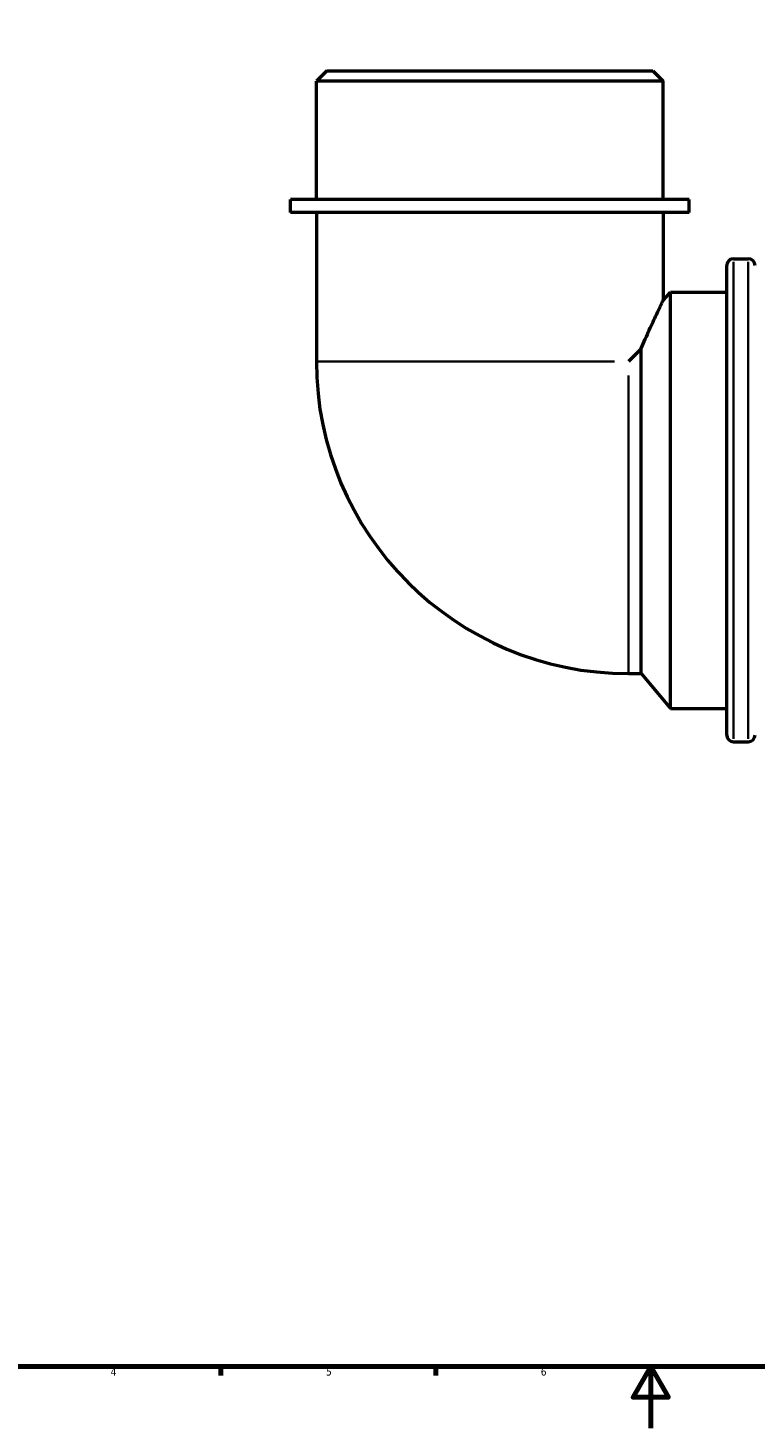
# Model space of a CAD drawing. Header units: millimetres. Extents: x -20 to 1074, y -270 to 1123.
# Tile 3 of 10: x 217 to 455, y 0 to 456. Entities that reach past the tile are written whole.
import ezdxf

# ---------------------------------------------------------------- set-up
doc = ezdxf.new("R2010")
doc.units = ezdxf.units.MM
for name, color, linetype, lineweight in [('Border (ISO)', 7, 'Continuous', 70), ('Visible (ISO)', 7, 'Continuous', 50), ('Visible Narrow (ISO)', 7, 'Continuous', 35)]:
    doc.layers.add(name, color=color, linetype=linetype, lineweight=lineweight)
doc.styles.add('Note Text (ISO)', font='tahoma.ttf')

# ---------------------------------------------------------------- blocks, each defined once
blk = doc.blocks.new('Borders Default Border')
at = {"layer": 'Border (ISO)'}
for p, q in [((280.33, 20), (280.33, 17.1)), ((350.42, 20), (350.42, 17.1))]:
    blk.add_line(p, q, dxfattribs=at)
at = {"layer": 'Border (ISO)', "flags": 128}
for points in [[(20, 20), (20, 574), (821, 574), (821, 20), (20, 20)], [(420.5, 0), (420.5, 20), (414.73, 10), (426.27, 10), (420.5, 20)]]:
    blk.add_lwpolyline(points, dxfattribs=at)
at = {"layer": 'Border (ISO)', "color": 232, "true_color": 0xca0064, "char_height": 2.5, "attachment_point": 7, "style": 'Note Text (ISO)'}
for s, insert in [('4', (244.42, 17.1)), ('5', (314.64, 17.05)), ('6', (384.66, 17.05))]:
    blk.add_mtext(s, dxfattribs=dict(at, insert=insert))

msp = doc.modelspace()

# ---------------------------------------------------------------- linework, layer by layer
at = {"layer": 'Visible (ISO)'}
for p, q in [((314.899, 442.427), (311.508, 439.036)), ((424.538, 439.036), (311.508, 439.036)), ((311.508, 400.427), (311.508, 439.036)), ((314.899, 442.427), (421.148, 442.427)), ((421.148, 442.427), (424.538, 439.036)), ((424.538, 400.427), (424.538, 439.036)), ((433.016, 400.427), (303.031, 400.427)), ((303.031, 396.227), (303.031, 400.427)), ((433.016, 396.227), (433.016, 400.427)), ((433.016, 396.227), (303.031, 396.227)), ((311.508, 396.227), (311.508, 347.639)), ((424.538, 396.227), (424.538, 367.484)), ((445.303, 225.892), (445.303, 378.962)), ((447.503, 381.162), (452.303, 381.162)), ((424.538, 367.484), (426.903, 370.302)), ((426.903, 234.552), (426.903, 370.302)), ((426.903, 370.302), (445.303, 370.302)), ((417.371, 351.775), (413.235, 347.639)), ((417.371, 245.912), (417.371, 351.775)), ((413.235, 245.912), (417.371, 245.912)), ((417.371, 245.912), (426.903, 234.552)), ((426.903, 234.552), (445.303, 234.552)), ((447.503, 223.692), (452.303, 223.692))]:
    msp.add_line(p, q, dxfattribs=at)
for centre, radius, start, end in [((447.503, 378.962), 2.2, 90, 180), ((452.303, 378.962), 2.2, 0, 90), ((413.235, 347.639), 101.727, 180, 270), ((447.503, 225.892), 2.2, 180, 270), ((452.303, 225.892), 2.2, 270, 0)]:
    msp.add_arc(centre, radius, start, end, dxfattribs=at)
msp.add_open_spline([(417.371, 351.775), (417.392, 351.823), (417.412, 351.871), (418.304, 353.977), (419.198, 356.014), (420.888, 359.767), (421.682, 361.481), (423.029, 364.348), (423.582, 365.503), (424.337, 367.071), (424.538, 367.484), (424.538, 367.484)], degree=3, knots=[3.3302192, 3.3302192, 3.3302192, 3.3302192, 3.3493151, 3.3493151, 4.1683676, 4.1683676, 4.98742, 4.98742, 5.8064724, 5.8064724, 6.6255249, 6.6255249, 6.6255249, 6.6255249], dxfattribs=at)
at = {"layer": 'Visible Narrow (ISO)'}
for p, q in [((447.503, 380.193), (447.503, 224.662)), ((452.303, 224.662), (452.303, 380.193)), ((311.949, 347.639), (408.659, 347.639)), ((413.235, 246.353), (413.235, 343.063))]:
    msp.add_line(p, q, dxfattribs=at)

# ---------------------------------------------------------------- block references
msp.add_blockref('Borders Default Border', (0, 0))

doc.saveas('drawing.dxf')
